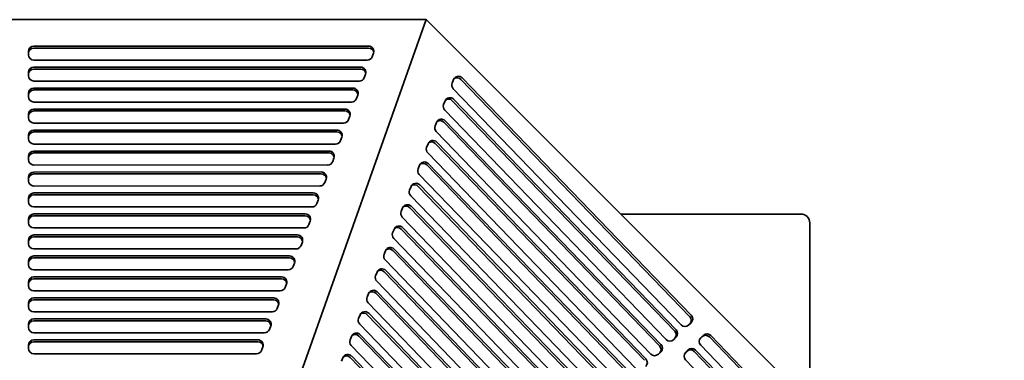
# Model space of a CAD drawing. Header units: millimetres. Extents: x 279 to 1400, y 31 to 1157.
# Tile 15 of 15: x 841 to 1400, y 963 to 1157. Entities that reach past the tile are written whole.
import ezdxf

# ---------------------------------------------------------------- set-up
doc = ezdxf.new("R2010")
doc.units = ezdxf.units.MM
doc.header["$LTSCALE"] = 4
doc.layers.add('Krawędzie widoczne(ISO)', color=7, linetype='Continuous', lineweight=35, true_color=0x262659)

msp = doc.modelspace()

# ---------------------------------------------------------------- linework, layer by layer
at = {"layer": 'Krawędzie widoczne(ISO)'}
for p, q in [((607.83, 1157.01), (1072.17, 1157.01)), ((906.28, 689.27), (1072.17, 1157.01)), ((1072.17, 1157.01), (1400.5, 828.67)), ((849.28, 1141.98), (1039.45, 1141.98)), ((849.28, 1140.88), (1039.45, 1140.88)), ((846.28, 1137.01), (846.28, 1138.99)), ((1042.26, 1137.95), (1041.51, 1135.96)), ((1038.7, 1134.02), (849.28, 1134.02)), ((849.28, 1130.05), (1034.95, 1130.05)), ((846.28, 1125.08), (846.28, 1127.06)), ((849.28, 1128.96), (1034.95, 1128.96)), ((1037.76, 1126.02), (1037.02, 1124.03)), ((1034.21, 1122.09), (849.28, 1122.09)), ((1086.89, 1120.91), (1087.69, 1122.93)), ((1091.82, 1123.08), (1221.87, 988.14)), ((1092.62, 1123.88), (1222.68, 988.95)), ((846.28, 1113.15), (846.28, 1115.14)), ((849.28, 1118.12), (1030.46, 1118.12)), ((849.28, 1117.03), (1030.46, 1117.03)), ((1033.27, 1114.09), (1032.52, 1112.1)), ((1216.95, 983.43), (1087.52, 1117.72)), ((1029.71, 1110.17), (849.28, 1110.17)), ((1082.06, 1108.74), (1082.86, 1110.77)), ((1086.98, 1110.91), (1213.29, 979.87)), ((1087.79, 1111.71), (1214.09, 980.67)), ((846.28, 1101.21), (846.28, 1103.2)), ((849.28, 1106.18), (1025.97, 1106.19)), ((849.28, 1105.09), (1025.97, 1105.1)), ((1028.78, 1102.16), (1028.03, 1100.17)), ((1208.37, 975.16), (1082.69, 1105.55)), ((1025.22, 1098.24), (849.28, 1098.23)), ((1077.23, 1096.57), (1078.03, 1098.6)), ((1082.15, 1098.74), (1204.7, 971.6)), ((1082.96, 1099.55), (1205.51, 972.4)), ((846.28, 1089.28), (846.28, 1091.27)), ((849.28, 1094.25), (1021.48, 1094.26)), ((849.28, 1093.16), (1021.48, 1093.17)), ((1199.78, 966.89), (1077.86, 1093.38)), ((1020.73, 1086.31), (849.28, 1086.3)), ((1024.29, 1090.23), (1023.54, 1088.25)), ((1072.4, 1084.4), (1073.2, 1086.43)), ((1077.32, 1086.58), (1196.12, 963.33)), ((1078.13, 1087.38), (1196.92, 964.13)), ((846.28, 1077.35), (846.28, 1079.34)), ((849.28, 1082.32), (1016.98, 1082.33)), ((849.28, 1081.23), (1016.98, 1081.24)), ((1191.2, 958.62), (1073.03, 1081.22)), ((1016.23, 1074.38), (849.28, 1074.37)), ((1019.79, 1078.31), (1019.04, 1076.32)), ((1067.56, 1072.24), (1068.37, 1074.26)), ((1072.49, 1074.41), (1187.53, 955.05)), ((1073.3, 1075.21), (1188.33, 955.86)), ((849.28, 1070.39), (1012.49, 1070.4)), ((849.28, 1069.3), (1012.49, 1069.31)), ((1182.61, 950.35), (1068.2, 1069.05)), ((846.28, 1065.42), (846.28, 1067.41)), ((1015.3, 1066.38), (1014.55, 1064.39)), ((1068.47, 1063.05), (1179.75, 947.59)), ((1011.74, 1062.45), (849.28, 1062.44)), ((849.28, 1058.47), (1008, 1058.48)), ((849.28, 1057.38), (1008, 1057.39)), ((1062.73, 1060.07), (1063.54, 1062.1)), ((1067.66, 1062.24), (1178.94, 946.78)), ((846.28, 1053.5), (846.28, 1055.48)), ((1010.81, 1054.45), (1010.06, 1052.46)), ((1174.03, 942.07), (1063.37, 1056.88)), ((1007.25, 1050.52), (849.28, 1050.51)), ((849.28, 1046.54), (1003.51, 1046.55)), ((1057.92, 1047.94), (1058.72, 1049.96)), ((1062.84, 1050.11), (1170.38, 938.54)), ((1063.65, 1050.91), (1171.19, 939.34)), ((1182.67, 1046.51), (1285, 1046.51)), ((846.28, 1041.57), (846.28, 1043.56)), ((849.28, 1045.45), (1003.51, 1045.46)), ((1006.32, 1042.52), (1005.57, 1040.53)), ((1165.46, 933.83), (1058.55, 1044.75)), ((1290, 939.17), (1290, 1041.51)), ((1002.76, 1038.59), (849.28, 1038.59)), ((849.28, 1034.61), (999.01, 1034.62)), ((1053.08, 1035.77), (1053.89, 1037.8)), ((1058.01, 1037.94), (1161.8, 930.26)), ((1058.82, 1038.75), (1162.6, 931.07)), ((846.28, 1029.64), (846.28, 1031.63)), ((849.28, 1033.52), (999.01, 1033.53)), ((1001.82, 1030.59), (1001.07, 1028.6)), ((1156.88, 925.55), (1053.72, 1032.58)), ((998.26, 1026.67), (849.28, 1026.66)), ((1048.25, 1023.6), (1049.06, 1025.63)), ((1053.18, 1025.77), (1153.21, 921.99)), ((1053.99, 1026.58), (1154.02, 922.8)), ((846.28, 1017.71), (846.28, 1019.7)), ((849.28, 1022.68), (994.52, 1022.69)), ((849.28, 1021.59), (994.52, 1021.6)), ((997.33, 1018.66), (996.58, 1016.67)), ((1148.29, 917.28), (1048.89, 1020.41)), ((993.77, 1014.74), (849.28, 1014.73)), ((1043.42, 1011.43), (1044.23, 1013.46)), ((1048.35, 1013.61), (1144.63, 913.72)), ((1049.15, 1014.41), (1145.43, 914.53)), ((846.28, 1005.78), (846.28, 1007.77)), ((849.28, 1010.75), (990.03, 1010.76)), ((849.28, 1009.66), (990.03, 1009.67)), ((992.84, 1006.73), (992.09, 1004.75)), ((1139.71, 909.01), (1044.06, 1008.25)), ((989.28, 1002.81), (849.28, 1002.8)), ((1038.59, 999.27), (1039.4, 1001.29)), ((1043.52, 1001.44), (1136.04, 905.45)), ((1044.32, 1002.24), (1136.84, 906.25)), ((846.28, 993.85), (846.28, 995.84)), ((849.28, 998.82), (985.53, 998.83)), ((849.28, 997.73), (985.53, 997.74)), ((1131.12, 900.74), (1039.23, 996.08)), ((984.79, 990.88), (849.28, 990.87)), ((988.34, 994.81), (987.6, 992.82)), ((1039.49, 990.08), (1128.26, 897.98)), ((849.28, 986.9), (981.04, 986.91)), ((849.28, 985.81), (981.04, 985.81)), ((1033.76, 987.1), (1034.57, 989.13)), ((1038.69, 989.27), (1127.45, 897.18)), ((1222.61, 984.72), (1221.18, 983.34)), ((846.28, 981.93), (846.28, 983.91)), ((980.29, 978.95), (849.28, 978.94)), ((983.85, 982.88), (983.1, 980.89)), ((1122.53, 892.47), (1034.39, 983.91)), ((849.28, 974.97), (976.55, 974.98)), ((849.28, 973.88), (976.55, 973.89)), ((1028.93, 974.93), (1029.74, 976.96)), ((1033.86, 977.1), (1118.87, 888.91)), ((1034.66, 977.91), (1119.67, 889.71)), ((1214.03, 976.45), (1212.6, 975.07)), ((1227.88, 975.88), (1228.75, 976.71)), ((1228.12, 976.14), (1229.55, 977.52)), ((1232.98, 976.62), (1363.04, 841.69)), ((1233.78, 977.43), (1363.84, 842.49)), ((846.28, 970), (846.28, 971.99)), ((979.36, 970.95), (978.61, 968.96)), ((1113.95, 884.2), (1029.56, 971.75)), ((1205.44, 968.17), (1204.01, 966.8)), ((1219.3, 967.61), (1220.16, 968.44)), ((1219.54, 967.87), (1220.97, 969.25)), ((1224.39, 968.35), (1350.7, 837.31)), ((1225.2, 969.15), (1351.5, 838.11)), ((1357.49, 837.62), (1228.06, 971.91)), ((975.8, 967.02), (849.28, 967.02)), ((1024.1, 962.76), (1024.9, 964.79)), ((1029.03, 964.94), (1110.28, 880.63)), ((1029.83, 965.74), (1111.09, 881.44)), ((1345.15, 833.25), (1219.47, 963.64))]:
    msp.add_line(p, q, dxfattribs=at)
msp.add_arc((1285, 1041.51), 5, 0, 90, dxfattribs=at)
for centre, major_axis, ratio, start_param, end_param in [((849.28, 1138.99), (-3, 0), 0.994037, 4.712389, 6.283185), ((849.28, 1137.9), (-3, 0), 0.994037, 4.712389, 6.283185), ((1039.45, 1138.99), (3, 0), 0.994037, 5.925002, 7.853982), ((1039.45, 1137.9), (3, 0), 0.994037, 0.183862, 1.570796), ((849.28, 1137.01), (-3, 0), 0.994037, 0, 1.570796), ((1038.7, 1137.01), (3, 0), 0.994037, 4.712389, 5.925002), ((849.28, 1127.06), (-3, 0), 0.994037, 4.712389, 6.283185), ((1034.95, 1127.06), (3, 0), 0.994037, 5.925002, 7.853982), ((849.28, 1125.97), (-3, 0), 0.994037, 4.712389, 6.283185), ((849.28, 1125.08), (-3, 0), 0.994037, 0, 1.570796), ((1034.95, 1125.97), (3, 0), 0.994037, 0.183862, 1.570796), ((1090.47, 1121.81), (-2.12, 2.12), 0.993506, 4.693865, 6.688261), ((1089.67, 1121.01), (-2.12, 2.12), 0.993506, 4.693865, 6.091141), ((1034.21, 1125.08), (3, 0), 0.994037, 4.712389, 5.925002), ((1089.67, 1119.79), (-2.12, 2.12), 0.993506, 0.405075, 1.552272), ((849.28, 1115.14), (-3, 0), 0.994037, 4.712389, 6.283185), ((849.28, 1114.05), (-3, 0), 0.994037, 4.712389, 6.283185), ((849.28, 1113.15), (-3, 0), 0.994037, 0, 1.570796), ((1030.46, 1115.14), (3, 0), 0.994037, 5.925002, 7.853982), ((1030.46, 1114.05), (3, 0), 0.994037, 0.183862, 1.570796), ((1029.71, 1113.15), (3, 0), 0.994037, 4.712389, 5.925002), ((1084.84, 1107.62), (-2.12, 2.12), 0.993506, 0.405075, 1.552272), ((1085.64, 1109.65), (-2.12, 2.12), 0.993506, 4.693865, 6.688261), ((1084.84, 1108.84), (-2.12, 2.12), 0.993506, 4.693865, 6.091141), ((849.28, 1103.2), (-3, 0), 0.994037, 4.712452, 6.283248), ((849.28, 1102.11), (-3, 0), 0.994037, 4.712452, 6.27647), ((1025.97, 1103.21), (3, 0), 0.994037, 5.925002, 7.854044), ((1025.97, 1102.12), (3, 0), 0.994037, 0.183861, 1.570859), ((849.28, 1101.21), (-3, 0), 0.994037, 0.000063, 1.570859), ((1025.22, 1101.22), (3, 0), 0.994037, 4.712452, 5.925002), ((1080.01, 1095.45), (-2.12, 2.12), 0.993506, 0.405075, 1.552272), ((1080.81, 1097.48), (-2.12, 2.12), 0.993506, 4.693865, 6.688261), ((1080.01, 1096.67), (-2.12, 2.12), 0.993506, 4.693865, 6.091141), ((849.28, 1091.27), (-3, 0), 0.994037, 4.712452, 6.283248), ((849.28, 1090.18), (-3, 0), 0.994037, 4.712452, 6.27647), ((1021.48, 1091.28), (3, 0), 0.994037, 5.925002, 7.854044), ((1021.48, 1090.19), (3, 0), 0.994037, 0.183861, 1.570859), ((849.28, 1089.28), (-3, 0), 0.994037, 0.000063, 1.570859), ((1020.73, 1089.29), (3, 0), 0.994037, 4.712452, 5.925002), ((1075.98, 1085.31), (-2.12, 2.12), 0.993506, 4.693865, 6.688261), ((1075.18, 1084.51), (-2.12, 2.12), 0.993506, 4.693865, 6.091141), ((849.28, 1079.34), (-3, 0), 0.994037, 4.712452, 6.283248), ((849.28, 1078.25), (-3, 0), 0.994037, 4.712452, 6.27647), ((1016.98, 1079.35), (3, 0), 0.994037, 5.925002, 7.854044), ((1016.98, 1078.26), (3, 0), 0.994037, 0.183861, 1.570859), ((1075.18, 1083.28), (-2.12, 2.12), 0.993506, 0.405075, 1.552272), ((849.28, 1077.35), (-3, 0), 0.994037, 0.000063, 1.570859), ((1016.23, 1077.36), (3, 0), 0.994037, 4.712452, 5.925002), ((1071.15, 1073.14), (-2.12, 2.12), 0.993506, 4.693865, 6.688261), ((1070.35, 1072.34), (-2.12, 2.12), 0.993506, 4.693865, 6.091141), ((849.28, 1067.41), (-3, 0), 0.994037, 4.712452, 6.283248), ((849.28, 1066.32), (-3, 0), 0.994037, 4.712452, 6.27647), ((1012.49, 1067.42), (3, 0), 0.994037, 5.925002, 7.854044), ((1012.49, 1066.33), (3, 0), 0.994037, 0.183861, 1.570859), ((1070.34, 1071.12), (-2.12, 2.12), 0.993506, 0.405075, 1.552272), ((849.28, 1065.42), (-3, 0), 0.994037, 0.000063, 1.570859), ((1011.74, 1065.43), (3, 0), 0.994037, 4.712452, 5.925002), ((1066.32, 1060.98), (-2.12, 2.12), 0.993506, 4.693865, 6.688261), ((1065.51, 1060.17), (-2.12, 2.12), 0.993506, 4.693865, 6.091141), ((849.28, 1055.48), (-3, 0), 0.994037, 4.712452, 6.283248), ((849.28, 1054.39), (-3, 0), 0.994037, 4.712452, 6.27647), ((1008, 1055.49), (3, 0), 0.994037, 5.925002, 7.854044), ((1008, 1054.4), (3, 0), 0.994037, 0.183861, 1.570859), ((1065.51, 1058.95), (-2.12, 2.12), 0.993506, 0.405075, 1.552272), ((849.28, 1053.5), (-3, 0), 0.994037, 0.000063, 1.570859), ((1007.25, 1053.51), (3, 0), 0.994037, 4.712452, 5.925002), ((1061.5, 1048.84), (-2.12, 2.12), 0.993506, 4.693865, 6.688261), ((849.28, 1043.56), (-3, 0), 0.994037, 4.712452, 6.283248), ((1003.51, 1043.57), (3, 0), 0.994037, 5.925002, 7.854044), ((1060.7, 1046.82), (-2.12, 2.12), 0.993506, 0.405075, 1.552272), ((1060.7, 1048.04), (-2.12, 2.12), 0.993506, 4.693865, 6.091141), ((849.28, 1042.47), (-3, 0), 0.994037, 4.712452, 6.27647), ((849.28, 1041.57), (-3, 0), 0.994037, 0.000063, 1.570859), ((1002.76, 1041.58), (3, 0), 0.994037, 4.712452, 5.925002), ((1003.51, 1042.47), (3, 0), 0.994037, 0.183861, 1.570859), ((849.28, 1031.63), (-3, 0), 0.994037, 4.712452, 6.283248), ((999.01, 1031.64), (3, 0), 0.994037, 5.925002, 7.854044), ((1055.87, 1034.65), (-2.12, 2.12), 0.993506, 0.405075, 1.552272), ((1056.67, 1036.68), (-2.12, 2.12), 0.993506, 4.693865, 6.688261), ((1055.87, 1035.87), (-2.12, 2.12), 0.993506, 4.693865, 6.091141), ((849.28, 1030.54), (-3, 0), 0.994037, 4.712452, 6.27647), ((849.28, 1029.64), (-3, 0), 0.994037, 0.000063, 1.570859), ((999.01, 1030.55), (3, 0), 0.994037, 0.183861, 1.570859), ((998.26, 1029.65), (3, 0), 0.994037, 4.712452, 5.925002), ((1051.03, 1022.48), (-2.12, 2.12), 0.993506, 0.405075, 1.552272), ((1051.84, 1024.51), (-2.12, 2.12), 0.993506, 4.693865, 6.688261), ((1051.03, 1023.71), (-2.12, 2.12), 0.993506, 4.693865, 6.091141), ((849.28, 1019.7), (-3, 0), 0.994037, 4.712452, 6.283248), ((849.28, 1018.61), (-3, 0), 0.994037, 4.712452, 6.27647), ((994.52, 1019.71), (3, 0), 0.994037, 5.925002, 7.854044), ((994.52, 1018.62), (3, 0), 0.994037, 0.183861, 1.570859), ((849.28, 1017.71), (-3, 0), 0.994037, 0.000063, 1.570859), ((993.77, 1017.72), (3, 0), 0.994037, 4.712452, 5.925002), ((1047.01, 1012.34), (-2.12, 2.12), 0.993506, 4.693865, 6.688261), ((1046.2, 1011.54), (-2.12, 2.12), 0.993506, 4.693865, 6.091141), ((849.28, 1007.77), (-3, 0), 0.994037, 4.712452, 6.283248), ((849.28, 1006.68), (-3, 0), 0.994037, 4.712452, 6.27647), ((990.03, 1007.78), (3, 0), 0.994037, 5.925002, 7.854044), ((990.03, 1006.69), (3, 0), 0.994037, 0.183861, 1.570859), ((1046.2, 1010.31), (-2.12, 2.12), 0.993506, 0.405075, 1.552272), ((849.28, 1005.78), (-3, 0), 0.994037, 0.000063, 1.570859), ((989.28, 1005.79), (3, 0), 0.994037, 4.712452, 5.925002), ((1042.18, 1000.18), (-2.12, 2.12), 0.993506, 4.693865, 6.688261), ((1041.37, 999.37), (-2.12, 2.12), 0.993506, 4.693865, 6.091141), ((849.28, 995.84), (-3, 0), 0.994037, 4.712452, 6.283248), ((849.28, 994.75), (-3, 0), 0.994037, 4.712452, 6.27647), ((985.53, 995.85), (3, 0), 0.994037, 5.925002, 7.854044), ((985.53, 994.76), (3, 0), 0.994037, 0.183861, 1.570859), ((1041.37, 998.15), (-2.12, 2.12), 0.993506, 0.405075, 1.552272), ((849.28, 993.85), (-3, 0), 0.994037, 0.000063, 1.570859), ((984.79, 993.86), (3, 0), 0.994037, 4.712452, 5.925002), ((1037.35, 988.01), (-2.12, 2.12), 0.993506, 4.693865, 6.688261), ((1036.54, 987.2), (-2.12, 2.12), 0.993506, 4.693865, 6.091141), ((849.28, 983.91), (-3, 0), 0.994037, 4.712452, 6.283248), ((849.28, 982.82), (-3, 0), 0.994037, 4.712452, 6.27647), ((981.04, 983.92), (3, 0), 0.994037, 5.925002, 7.854044), ((981.04, 982.83), (3, 0), 0.994037, 0.183861, 1.570859), ((1036.54, 985.98), (-2.12, 2.12), 0.993506, 0.405075, 1.552272), ((1219.73, 986.07), (2.12, -2.12), 0.993506, 0.100465, 1.552272), ((1220.53, 986.88), (2.12, -2.12), 0.993506, 6.264661, 7.835457), ((849.28, 981.93), (-3, 0), 0.994037, 0.000063, 1.570859), ((980.29, 981.94), (3, 0), 0.994037, 4.712452, 5.925002), ((1032.52, 975.84), (-2.12, 2.12), 0.993506, 4.693865, 6.688261), ((1211.14, 977.8), (2.12, -2.12), 0.993506, 0.100465, 1.552272), ((1211.95, 978.61), (2.12, -2.12), 0.993506, 6.264661, 7.835457), ((1219.1, 985.5), (2.12, -2.12), 0.993506, 4.693865, 6.264661), ((849.28, 971.99), (-3, 0), 0.994037, 4.712452, 6.283248), ((849.28, 970.9), (-3, 0), 0.994037, 4.712452, 6.27647), ((976.55, 971.99), (3, 0), 0.994037, 5.925002, 7.854044), ((976.55, 970.9), (3, 0), 0.994037, 0.183861, 1.570859), ((1031.71, 973.81), (-2.12, 2.12), 0.993506, 0.405075, 1.552272), ((1031.71, 975.04), (-2.12, 2.12), 0.993506, 4.693865, 6.091141), ((1210.52, 977.23), (2.12, -2.12), 0.993506, 4.693865, 6.264661), ((1230.2, 973.98), (-2.12, 2.12), 0.993506, 6.264661, 7.835457), ((1230.83, 974.55), (-2.12, 2.12), 0.993506, 4.693865, 6.264661), ((1231.64, 975.36), (-2.12, 2.12), 0.993506, 4.693865, 6.264661), ((849.28, 970), (-3, 0), 0.994037, 0.000063, 1.570859), ((975.8, 970.01), (3, 0), 0.994037, 4.712452, 5.925002), ((1202.56, 969.53), (2.12, -2.12), 0.993506, 0.100465, 1.552272), ((1203.36, 970.33), (2.12, -2.12), 0.993506, 6.264661, 7.835457), ((1221.62, 965.71), (-2.12, 2.12), 0.993506, 6.264661, 7.835457), ((1222.25, 966.28), (-2.12, 2.12), 0.993506, 4.693865, 6.264661), ((1223.05, 967.09), (-2.12, 2.12), 0.993506, 4.693865, 6.264661), ((1027.68, 963.67), (-2.12, 2.12), 0.993506, 4.693865, 6.688261), ((1026.88, 962.87), (-2.12, 2.12), 0.993506, 4.693865, 6.091141), ((1194.77, 962.06), (2.12, -2.12), 0.993506, 6.264661, 7.835457), ((1201.93, 968.96), (2.12, -2.12), 0.993506, 4.693865, 6.264661)]:
    msp.add_ellipse(centre, major_axis=major_axis, ratio=ratio, start_param=start_param, end_param=end_param, dxfattribs=at)

doc.saveas('drawing.dxf')
